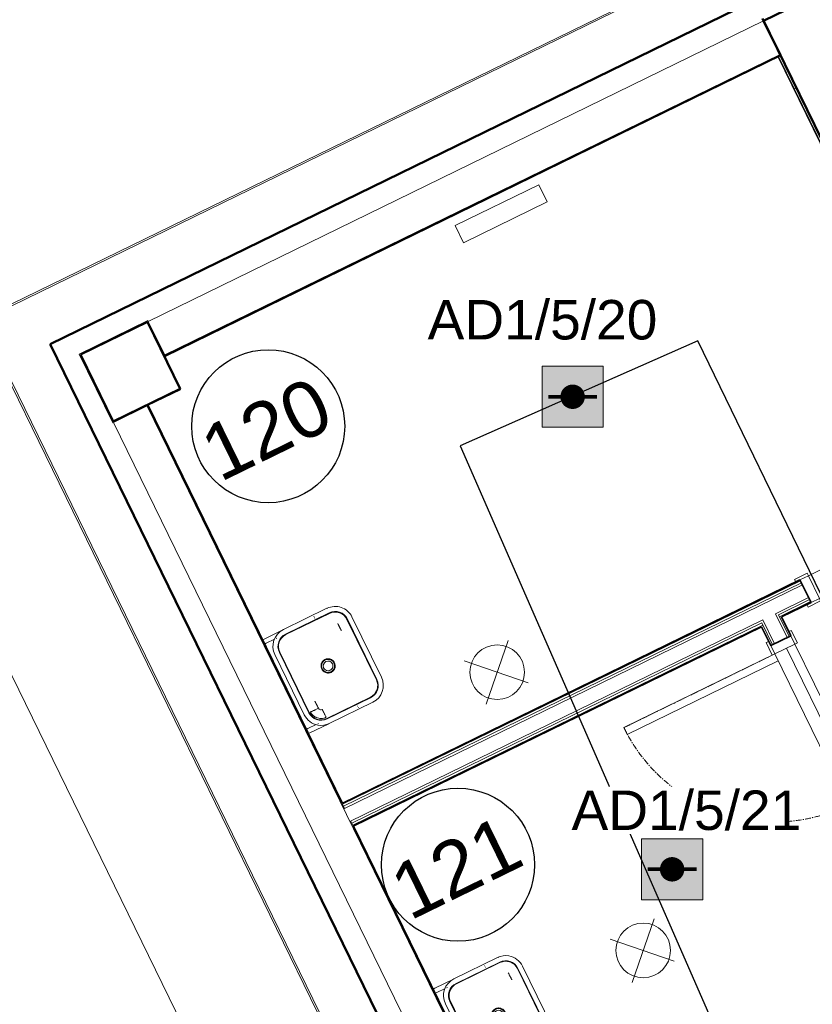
# Model space of a CAD drawing. Header units: millimetres. Extents: x -197461 to 862495, y -970068 to 63888.
# Tile 154 of 205: x -133006 to -128758, y -163881 to -158604. Entities that reach past the tile are written whole.
import ezdxf

# ---------------------------------------------------------------- set-up
doc = ezdxf.new("R2010")
doc.units = ezdxf.units.MM
doc.linetypes.add('CENTER', pattern=[50.8, 31.75, -6.35, 6.35, -6.35])
doc.layers.get('0').update_dxf_attribs({"linetype": 'CONTINUOUS'})
doc.layers.get('Defpoints').update_dxf_attribs({"linetype": 'CONTINUOUS'})
for name, color, linetype, lineweight in [('A-ANNO-DIMS', 211, 'CONTINUOUS', 9), ('A-ANNO-NOTE', 131, 'CONTINUOUS', 5), ('A-ANNO-SYMB', 150, 'CONTINUOUS', 9), ('A-AREA-IDEN', 252, 'CONTINUOUS', 25), ('A-Door', 252, 'CONTINUOUS', 0), ('A-FLOR', 192, 'CONTINUOUS', 5), ('A-MASS', 70, 'CONTINUOUS', 5), ('A-Wall', 252, 'CONTINUOUS', 0), ('G-IMPT', 8, 'CONTINUOUS', 5), ('I-WALL', 2, 'CONTINUOUS', 18), ('M-EQPM', 50, 'CONTINUOUS', 5), ('P-SANR-FIXT', 253, 'CONTINUOUS', 5), ('S-Cols', 52, 'CONTINUOUS', 0)]:
    doc.layers.add(name, color=color, linetype=linetype, lineweight=lineweight)
doc.layers.add('UAS', color=240, linetype='CONTINUOUS')
doc.styles.add('ARIAL', font='arialbd.ttf')
doc.styles.add('Arial_2', font='arial.ttf', dxfattribs={"height": 270})
doc.styles.add('Arial_3', font='arial.ttf', dxfattribs={"height": 300})
doc.dimstyles.new('Arrow_-_2_5mm_Arial', dxfattribs={"dimscale": 304.8, "dimtxt": 275.470038, "dimasz": 0.984252, "dimexe": 1.181102, "dimexo": 0.738189, "dimgap": 0.86122, "dimtad": 1, "dimdec": 0, "dimrnd": 5, "dimzin": 0, "dimdsep": 46, "dimtxsty": 'Arial_2', "dimblk1": 'OBLIQUE', "dimblk2": 'OBLIQUE', "dimsah": 1, "dimcen": 0.09, "dimazin": 0, "dimtfac": 1, "dimtdec": 4, "dimtix": 1, "dimtmove": 0, "dimatfit": 3, "dimfxl": 1, "dimtvp": 1, "dimtfill": 1, "dimtolj": 1, "dimtzin": 0, "dimarcsym": 2})

# ---------------------------------------------------------------- blocks, each defined once
blk = doc.blocks.new('PBL_BIOR_pilndurvis - BIOR 1000 x 2100mm BIOR 1000 x 2100mm palīgtelpa-4012124-Pirmā stāva plāns uz atzīmes 0_000 M1-150')
at = {"layer": 'A-Door'}
for p, q in [((410, 60), (410, 960)), ((450, 960), (410, 960)), ((450, 60), (450, 960)), ((-450, 75), (-525, 75)), ((-525, 75), (-525, 60)), ((-500, 60), (-450, 60)), ((-450, 60), (-500, 60)), ((-450, 60), (-450, 75)), ((-450, -60), (-450, 60)), ((450, 60), (410, 60)), ((525, 75), (450, 75)), ((450, 75), (450, 60)), ((450, 60), (500, 60)), ((500, 60), (450, 60)), ((450, 60), (450, -60)), ((525, 60), (525, 75)), ((-525, -60), (-525, -75)), ((-525, -75), (-450, -75)), ((-450, -60), (-500, -60)), ((-500, -60), (-450, -60)), ((-450, -75), (-450, -60)), ((500, -60), (450, -60)), ((450, -60), (450, -75)), ((450, -60), (500, -60)), ((450, -75), (525, -75)), ((525, -75), (525, -60))]:
    blk.add_line(p, q, dxfattribs=at)
at = {"layer": 'A-Door', "color": 250, "linetype": 'CENTER', "lineweight": 5}
blk.add_line((450, 60), (450, 960), dxfattribs=at)
blk.add_arc((450, 60), 900, 90, 180, dxfattribs=at)
blk = doc.blocks.new('PBL_BIOR_pilndurvis - BIOR 1000 x 2100mm-4004857-Pirmā stāva plāns uz atzīmes 0_000 M1-150')
at = {"layer": 'A-Door'}
for p, q in [((410, 67.5), (410, 967.5)), ((450, 967.5), (410, 967.5)), ((450, 67.5), (450, 967.5)), ((-450, 82.5), (-525, 82.5)), ((-525, 82.5), (-525, 67.5)), ((-500, 67.5), (-450, 67.5)), ((-450, 67.5), (-500, 67.5)), ((-450, 67.5), (-450, 82.5)), ((-450, -67.5), (-450, 67.5)), ((450, 67.5), (410, 67.5)), ((525, 82.5), (450, 82.5)), ((450, 82.5), (450, 67.5)), ((450, 67.5), (500, 67.5)), ((500, 67.5), (450, 67.5)), ((450, 67.5), (450, -67.5)), ((525, 67.5), (525, 82.5)), ((-525, -67.5), (-525, -82.5)), ((-525, -82.5), (-450, -82.5)), ((-450, -67.5), (-500, -67.5)), ((-500, -67.5), (-450, -67.5)), ((-450, -82.5), (-450, -67.5)), ((500, -67.5), (450, -67.5)), ((450, -67.5), (450, -82.5)), ((450, -67.5), (500, -67.5)), ((450, -82.5), (525, -82.5)), ((525, -82.5), (525, -67.5))]:
    blk.add_line(p, q, dxfattribs=at)
at = {"layer": 'A-Door', "color": 250, "linetype": 'CENTER', "lineweight": 5}
blk.add_line((450, 67.5), (450, 967.5), dxfattribs=at)
blk.add_arc((450, 67.5), 900, 90, 180, dxfattribs=at)
blk = doc.blocks.new('intra_sk_bowl_normal_polish_wall_mounted_overflow_plug_waste_1_1_2 - intra_sk_bowl_normal_polish_wall_mounted_overflow_plug_waste_1_1_2-1861467-Pirmā stāva plāns uz atzīmes 0_000 M1-150')
at = {"layer": 'G-IMPT'}
for p, q in [((-16855.6, 11279.3), (-16855.6, 11254.3)), ((-16551.6, 11270), (-16553.7, 11270)), ((-16553.7, 11262), (-16551.6, 11262)), ((-16855.9, 10745.2), (-16855.9, 10720.2)), ((-16554.5, 10727.9), (-16551.9, 10727.9)), ((-16551.9, 10735.9), (-16554.1, 10735.9))]:
    blk.add_line(p, q, dxfattribs=at)
at = {"layer": 'P-SANR-FIXT'}
for p, q in [((-16855.6, 11279.3), (-16845.6, 11279.3)), ((-16845.6, 11254.3), (-16855.6, 11254.3)), ((-16845.6, 11279.3), (-16733.4, 11279.2)), ((-16795.4, 11254.3), (-16845.6, 11254.3)), ((-16782.2, 11254.2), (-16787, 11254.2)), ((-16730.6, 11279.7), (-16470.6, 11279.5)), ((-16470.6, 11252.5), (-16730.6, 11252.7)), ((-16730.6, 11249.7), (-16470.6, 11249.5)), ((-16467.7, 11279), (-16465.6, 11279)), ((-16830.9, 10819.7), (-16830.6, 11179.7)), ((-16803.6, 11179.7), (-16803.9, 10819.7)), ((-16800.9, 10819.7), (-16800.6, 11179.7)), ((-16400.6, 11179.4), (-16400.9, 10819.4)), ((-16397.9, 10819.4), (-16397.6, 11179.4)), ((-16370.6, 11179.4), (-16370.9, 10819.4)), ((-16636.5, 10999.6), (-16636.4, 10996.7)), ((-16565.2, 10995.9), (-16565, 10999.5)), ((-16782.6, 10818.9), (-16776.7, 10818.7)), ((-16772.9, 10818.6), (-16770, 10818.6)), ((-16766, 10818.5), (-16762.6, 10818.4)), ((-16855.9, 10745.2), (-16845.9, 10745.2)), ((-16845.9, 10720.2), (-16855.9, 10720.2)), ((-16845.9, 10745.2), (-16796.1, 10745.2)), ((-16733.8, 10720.1), (-16845.9, 10720.2)), ((-16787.3, 10745.2), (-16782.6, 10745.2)), ((-16470.9, 10749.5), (-16730.9, 10749.7)), ((-16730.9, 10746.7), (-16470.9, 10746.5)), ((-16470.9, 10719.5), (-16730.9, 10719.7)), ((-16465.9, 10719.9), (-16468.1, 10719.9))]:
    blk.add_line(p, q, dxfattribs=at)
at = {"layer": 'P-SANR-FIXT', "flags": 128}
for points in [[(-16565.6, 10999.5), (-16567.7, 10987.5), (-16573.8, 10977), (-16583.2, 10969.1), (-16594.7, 10965), (-16606.9, 10965), (-16618.3, 10969.1), (-16627.7, 10977), (-16633.8, 10987.6), (-16635.9, 10999.6)], [(-16793.8, 10819.5), (-16791.2, 10819.3), (-16787.5, 10819.1), (-16784.4, 10818.9)], [(-16731.7, 10780.4), (-16731.6, 10773.7), (-16731.5, 10771.4)], [(-16731.5, 10767.9), (-16731.3, 10763), (-16731.2, 10759.3), (-16731.1, 10756.8)]]:
    blk.add_lwpolyline(points, dxfattribs=at)
at = {"layer": 'P-SANR-FIXT'}
for centre, radius, start, end in [((-16730.6, 11179.7), 100, 89.9604, 179.9604), ((-16730.6, 11179.7), 73, 89.9604, 179.9604), ((-16730.6, 11179.7), 70, 89.9604, 179.9604), ((-16730.6, 11179.7), 71, 110.5923, 114.2414), ((-16730.6, 11179.7), 71, 110.725, 114.2414), ((-16470.6, 11179.5), 100, 359.9604, 89.9604), ((-16470.6, 11179.5), 73, 359.9604, 89.9604), ((-16470.6, 11179.5), 70, 359.9604, 89.9604), ((-16470.6, 11179.5), 71, 65.6794, 69.3286), ((-16470.6, 11179.5), 71, 67.4604, 69.3286), ((-16730.6, 11179.7), 71, 155.3042, 159.3286), ((-16730.6, 11179.7), 71, 157.4604, 159.3286), ((-16730.6, 11179.7), 71, 132.6843, 134.9604), ((-16470.6, 11179.5), 71, 44.9604, 47.1722), ((-16470.6, 11179.5), 71, 20.5923, 24.6166), ((-16470.6, 11179.5), 71, 20.725, 24.6166), ((-16730.6, 11179.7), 71, 176.6133, 179.9604), ((-16470.6, 11179.5), 71, 359.9604, 3.3075), ((-16600.8, 10999.6), 26.2, 170.4487, 179.9604), ((-16600.8, 10999.6), 26.2, 179.9604, 189.4722), ((-16600.8, 10999.6), 26, 359.9604, 179.9604), ((-16600.8, 10999.6), 26, 179.9604, 359.9604), ((-16600.8, 10999.6), 26.2, 359.9604, 9.4722), ((-16600.8, 10999.6), 26.2, 350.4487, 359.9604), ((-16730.9, 10819.7), 100, 179.9604, 233.9604), ((-16730.9, 10819.7), 73, 179.9604, 269.9604), ((-16730.9, 10819.7), 71, 179.9604, 183.3075), ((-16730.9, 10819.7), 70, 179.9604, 269.9604), ((-16470.9, 10819.5), 100, 269.9604, 359.9604), ((-16470.9, 10819.5), 73, 269.9604, 359.9604), ((-16470.9, 10819.5), 70, 269.9604, 359.9604), ((-16730.9, 10819.7), 71, 200.5923, 204.6166), ((-16730.9, 10819.7), 71, 200.725, 204.6166), ((-16730.9, 10819.7), 71, 224.9604, 227.1722), ((-16470.9, 10819.5), 71, 312.6843, 317.0219), ((-16470.9, 10819.5), 71, 334.517, 337.1014), ((-16470.9, 10819.5), 71, 337.6379, 339.3286), ((-16470.9, 10819.5), 71, 337.6379, 339.3286), ((-16730.9, 10819.7), 100, 234.8019, 269.9604), ((-16730.9, 10819.7), 71, 245.6794, 249.3286), ((-16730.9, 10819.7), 71, 247.4604, 249.3286)]:
    blk.add_arc(centre, radius, start, end, dxfattribs=at)
for points, knots in [([(-16453.6, 11138.1), (-16453.6, 11138.9), (-16453.8, 11140.5), (-16453.9, 11142.9), (-16453.9, 11144.8), (-16453.9, 11146.4), (-16454, 11147.6), (-16454, 11148.8), (-16454, 11150.4), (-16454.1, 11152.3), (-16454.2, 11154.7), (-16454.3, 11157.1), (-16454.3, 11159.5), (-16454.3, 11161.8), (-16454.4, 11164.2), (-16454.4, 11167.4), (-16454.5, 11171.3), (-16454.6, 11176.1), (-16454.8, 11179.2), (-16454.8, 11180.8)], [0, 0, 0, 0, 0.055556, 0.111111, 0.166667, 0.194444, 0.222222, 0.25, 0.277778, 0.333333, 0.388889, 0.444444, 0.5, 0.555556, 0.611111, 0.666667, 0.777778, 0.888889, 1, 1, 1, 1]), ([(-16638.9, 10999.6), (-16638.9, 11002.9), (-16638, 11009.7), (-16634.8, 11017.6), (-16630.9, 11023.2), (-16627.5, 11027.1), (-16623.7, 11030.3), (-16620.1, 11032.7), (-16616.6, 11034.4), (-16612.7, 11036), (-16607.6, 11037.4), (-16601.2, 11038), (-16594.9, 11037.5), (-16589.7, 11036.3), (-16585.8, 11034.8), (-16582.9, 11033.4), (-16580.2, 11031.9), (-16577.7, 11030.1), (-16575.3, 11028.2), (-16573.7, 11026.6), (-16572.9, 11025.8)], [0, 0, 0, 0, 0.111111, 0.222222, 0.277778, 0.333333, 0.388889, 0.444444, 0.479167, 0.513889, 0.583333, 0.652778, 0.722222, 0.791667, 0.826389, 0.861111, 0.895833, 0.930556, 0.965278, 1, 1, 1, 1]), ([(-16565.6, 10999.5), (-16565.6, 11003.6), (-16567, 11011.8), (-16573.3, 11022.6), (-16582.8, 11030.6), (-16595.5, 11035.3), (-16610.1, 11034.6), (-16624.1, 11027.4), (-16633.6, 11014.9), (-16635.9, 11004.7), (-16635.9, 10999.6)], [0, 0, 0, 0, 0.111111, 0.222222, 0.333333, 0.444444, 0.583333, 0.722222, 0.861111, 1, 1, 1, 1]), ([(-16628.6, 10973.4), (-16624, 10968.4), (-16615, 10963), (-16601.5, 10960.9), (-16592.7, 10961.9), (-16585.4, 10964.4), (-16579.8, 10967.4), (-16574.9, 10971.1), (-16570.5, 10975.9), (-16567, 10981.3), (-16563.6, 10989), (-16562.6, 10995.3), (-16562.6, 10999.6)], [0, 0, 0, 0, 0.222222, 0.333333, 0.444444, 0.513889, 0.583333, 0.652778, 0.722222, 0.791667, 0.861111, 1, 1, 1, 1]), ([(-16746.7, 10818.3), (-16749.3, 10818.4), (-16754.6, 10818.4), (-16762.4, 10818.5), (-16769.6, 10818.6), (-16778.4, 10818.8), (-16786.5, 10819), (-16792.2, 10819.4), (-16793.7, 10819.6), (-16794, 10819.7)], [0, 0, 0, 0, 0.111111, 0.222222, 0.333333, 0.444444, 0.666667, 0.833333, 1, 1, 1, 1]), ([(-16794, 10819.7), (-16794, 10816), (-16793.4, 10808.7), (-16791, 10799.8), (-16788.2, 10792.9), (-16785.6, 10788.1), (-16782.7, 10783.5), (-16777.6, 10776.9), (-16769.7, 10769.2), (-16757.8, 10762), (-16746.9, 10758.3), (-16737.8, 10756.8), (-16733.3, 10756.5), (-16730.9, 10756.5)], [0, 0, 0, 0, 0.111111, 0.222222, 0.277778, 0.333333, 0.388889, 0.444444, 0.583333, 0.722222, 0.861111, 0.930556, 1, 1, 1, 1]), ([(-16747.9, 10861), (-16747.9, 10860.2), (-16747.8, 10858.7), (-16747.6, 10856.3), (-16747.6, 10854.3), (-16747.6, 10852.7), (-16747.5, 10851.5), (-16747.5, 10850.4), (-16747.5, 10848.8), (-16747.4, 10846.8), (-16747.3, 10844.4), (-16747.2, 10842.1), (-16747.2, 10839.7), (-16747.2, 10837.3), (-16747.2, 10834.9), (-16747.1, 10831.8), (-16747, 10827.8), (-16746.9, 10823.1), (-16746.7, 10819.9), (-16746.7, 10818.3)], [0, 0, 0, 0, 0.055556, 0.111111, 0.166667, 0.194444, 0.222222, 0.25, 0.277778, 0.333333, 0.388889, 0.444444, 0.5, 0.555556, 0.611111, 0.666667, 0.777778, 0.888889, 1, 1, 1, 1]), ([(-16731.8, 10803.6), (-16735.2, 10803.7), (-16740.7, 10805.8), (-16745.6, 10812), (-16746.6, 10816.2), (-16746.7, 10818.3)], [0, 0, 0, 0, 0.444444, 0.722222, 1, 1, 1, 1]), ([(-16730.9, 10756.5), (-16731, 10756.7), (-16731.1, 10757.5), (-16731.3, 10760.8), (-16731.5, 10767.9), (-16731.6, 10779.4), (-16731.7, 10791.7), (-16731.8, 10799.7), (-16731.8, 10803.6)], [0, 0, 0, 0, 0.111111, 0.222222, 0.444444, 0.666667, 0.833333, 1, 1, 1, 1])]:
    blk.add_open_spline(points, degree=3, knots=knots, dxfattribs=at)
for points in [[(-16638.9, 10999.6), (-16638.9, 10996.4), (-16638.1, 10990), (-16634.6, 10980.9), (-16630.8, 10975.7), (-16628.6, 10973.4)], [(-16636.5, 10999.6), (-16636.5, 11000.6), (-16636.4, 11001.5), (-16636.4, 11002.5)], [(-16572.9, 11025.8), (-16570.7, 11023.4), (-16566.9, 11018.2), (-16563.4, 11009.2), (-16562.6, 11002.7), (-16562.6, 10999.6)], [(-16565.2, 11003.2), (-16565.1, 11002), (-16565, 11000.8), (-16565, 10999.5)]]:
    blk.add_open_spline(points, degree=3, dxfattribs=at)
blk = doc.blocks.new('intra_sk_bowl_normal_polish_wall_mounted_overflow_plug_waste_1_1_2 - intra_sk_bowl_normal_polish_wall_mounted_overflow_plug_waste_1_1_2-V1-Pirmā stāva plāns uz atzīmes 0_000 M1-150')
at = {"layer": 'G-IMPT'}
for p, q in [((-16857, 9196.5), (-16857, 9171.5)), ((-16553, 9187.2), (-16555.1, 9187.2)), ((-16555.1, 9179.2), (-16553, 9179.2)), ((-16857.4, 8662.4), (-16857.4, 8637.4)), ((-16555.9, 8645.1), (-16553.4, 8645.1)), ((-16553.4, 8653.1), (-16555.5, 8653.1))]:
    blk.add_line(p, q, dxfattribs=at)
at = {"layer": 'P-SANR-FIXT'}
for p, q in [((-16857, 9196.5), (-16847, 9196.5)), ((-16847, 9196.5), (-16734.9, 9196.4)), ((-16732, 9196.8), (-16472, 9196.7)), ((-16469.1, 9196.2), (-16467, 9196.2)), ((-16847, 9171.5), (-16857, 9171.5)), ((-16796.8, 9171.4), (-16847, 9171.5)), ((-16783.7, 9171.4), (-16788.4, 9171.4)), ((-16472, 9169.7), (-16732, 9169.8)), ((-16732, 9166.8), (-16472, 9166.7)), ((-16832.3, 8736.9), (-16832.1, 9096.9)), ((-16805.1, 9096.9), (-16805.3, 8736.9)), ((-16802.3, 8736.9), (-16802.1, 9096.9)), ((-16402.1, 9096.6), (-16402.3, 8736.6)), ((-16399.3, 8736.6), (-16399.1, 9096.6)), ((-16372.1, 9096.6), (-16372.3, 8736.6)), ((-16637.9, 8916.8), (-16637.7, 8913.1)), ((-16566.7, 8913.1), (-16566.5, 8916.7)), ((-16784, 8736.1), (-16778.2, 8735.9)), ((-16774.3, 8735.8), (-16771.4, 8735.7)), ((-16767.4, 8735.7), (-16764.1, 8735.6)), ((-16857.4, 8662.4), (-16847.4, 8662.4)), ((-16847.4, 8662.4), (-16797.5, 8662.3)), ((-16788.4, 8662.3), (-16784, 8662.3)), ((-16472.4, 8666.7), (-16732.4, 8666.8)), ((-16732.4, 8663.8), (-16472.4, 8663.7)), ((-16847.4, 8637.4), (-16857.4, 8637.4)), ((-16735.2, 8637.3), (-16847.4, 8637.4)), ((-16472.4, 8636.7), (-16732.4, 8636.8)), ((-16467.4, 8637.1), (-16469.5, 8637.1))]:
    blk.add_line(p, q, dxfattribs=at)
at = {"layer": 'P-SANR-FIXT', "flags": 128}
for points in [[(-16567, 8916.7), (-16569.2, 8904.7), (-16575.3, 8894.1), (-16584.6, 8886.3), (-16596.1, 8882.1), (-16608.3, 8882.1), (-16619.8, 8886.3), (-16629.1, 8894.2), (-16635.2, 8904.8), (-16637.3, 8916.8)], [(-16795.2, 8736.7), (-16792.7, 8736.5), (-16788.9, 8736.2), (-16785.8, 8736.1)], [(-16733.1, 8697.6), (-16733, 8690.9), (-16733, 8688.5)], [(-16732.9, 8685), (-16732.8, 8680.2), (-16732.7, 8676.5), (-16732.5, 8674)]]:
    blk.add_lwpolyline(points, dxfattribs=at)
at = {"layer": 'P-SANR-FIXT'}
for centre, radius, start, end in [((-16732.1, 9096.8), 100, 89.9604, 179.9604), ((-16472.1, 9096.7), 100, 54.5759, 89.9604), ((-16732.1, 9096.8), 73, 89.9604, 179.9604), ((-16732.1, 9096.8), 70, 89.9604, 179.9604), ((-16732.1, 9096.8), 71, 132.6843, 134.9604), ((-16732.1, 9096.8), 71, 110.5923, 114.2414), ((-16732.1, 9096.8), 71, 110.725, 114.2414), ((-16472.1, 9096.7), 73, 359.9604, 89.9604), ((-16472.1, 9096.7), 70, 359.9604, 89.9604), ((-16472.1, 9096.7), 71, 65.6794, 67.9356), ((-16472.1, 9096.7), 71, 67.4604, 67.9356), ((-16472.1, 9096.7), 71, 44.9604, 47.1722), ((-16472.1, 9096.7), 100, 359.9604, 53.9604), ((-16732.1, 9096.8), 71, 176.6133, 179.9604), ((-16732.1, 9096.8), 71, 155.3042, 159.3286), ((-16732.1, 9096.8), 71, 157.4604, 159.3286), ((-16472.1, 9096.7), 71, 20.5923, 23.7231), ((-16472.1, 9096.7), 71, 20.725, 23.7231), ((-16472.1, 9096.7), 71, 359.9604, 3.3075), ((-16602.2, 8916.8), 26.2, 170.4487, 179.9604), ((-16602.2, 8916.8), 26, 359.9604, 179.9604), ((-16602.2, 8916.8), 26.2, 359.9604, 9.4722), ((-16602.2, 8916.8), 26.2, 179.9604, 189.4722), ((-16602.2, 8916.8), 26, 179.9604, 359.9604), ((-16602.2, 8916.8), 26.2, 350.4487, 359.9604), ((-16732.3, 8736.8), 100, 179.9604, 269.9604), ((-16732.3, 8736.8), 73, 179.9604, 269.9604), ((-16732.3, 8736.8), 71, 179.9604, 183.3075), ((-16732.3, 8736.8), 70, 179.9604, 269.9604), ((-16732.3, 8736.8), 71, 200.5923, 204.6166), ((-16732.3, 8736.8), 71, 200.725, 204.6166), ((-16472.3, 8736.7), 100, 269.9604, 359.9604), ((-16472.3, 8736.7), 73, 269.9604, 359.9604), ((-16472.3, 8736.7), 70, 269.9604, 359.9604), ((-16472.3, 8736.7), 71, 334.3642, 336.6183), ((-16472.3, 8736.7), 71, 337.6379, 339.3286), ((-16472.3, 8736.7), 71, 337.6379, 339.3286), ((-16732.3, 8736.8), 71, 224.9604, 227.1722), ((-16732.3, 8736.8), 71, 245.6794, 249.3286), ((-16732.3, 8736.8), 71, 247.4604, 249.3286), ((-16472.3, 8736.7), 71, 312.6843, 317.0219)]:
    blk.add_arc(centre, radius, start, end, dxfattribs=at)
for points, knots in [([(-16455, 9055.3), (-16455.1, 9056.1), (-16455.2, 9057.7), (-16455.3, 9060), (-16455.4, 9062), (-16455.4, 9063.6), (-16455.4, 9064.8), (-16455.4, 9066), (-16455.5, 9067.6), (-16455.5, 9069.5), (-16455.6, 9071.9), (-16455.7, 9074.3), (-16455.8, 9076.6), (-16455.8, 9079), (-16455.8, 9081.4), (-16455.8, 9084.6), (-16455.9, 9088.5), (-16456.1, 9093.2), (-16456.2, 9096.4), (-16456.3, 9098)], [0, 0, 0, 0, 0.055556, 0.111111, 0.166667, 0.194444, 0.222222, 0.25, 0.277778, 0.333333, 0.388889, 0.444444, 0.5, 0.555556, 0.611111, 0.666667, 0.777778, 0.888889, 1, 1, 1, 1]), ([(-16640.4, 8916.8), (-16640.4, 8920.1), (-16639.5, 8926.9), (-16636.2, 8934.8), (-16632.4, 8940.4), (-16628.9, 8944.3), (-16625.2, 8947.5), (-16621.5, 8949.8), (-16618.1, 8951.6), (-16614.1, 8953.2), (-16609, 8954.5), (-16602.7, 8955.1), (-16596.3, 8954.7), (-16591.2, 8953.5), (-16587.2, 8952), (-16584.3, 8950.6), (-16581.6, 8949), (-16579.1, 8947.3), (-16576.7, 8945.4), (-16575.2, 8943.8), (-16574.4, 8943)], [0, 0, 0, 0, 0.111111, 0.222222, 0.277778, 0.333333, 0.388889, 0.444444, 0.479167, 0.513889, 0.583333, 0.652778, 0.722222, 0.791667, 0.826389, 0.861111, 0.895833, 0.930556, 0.965278, 1, 1, 1, 1]), ([(-16567, 8916.7), (-16567, 8920.8), (-16568.5, 8929), (-16574.7, 8939.8), (-16584.2, 8947.8), (-16596.9, 8952.4), (-16611.6, 8951.8), (-16625.5, 8944.6), (-16635.1, 8932.1), (-16637.3, 8921.9), (-16637.3, 8916.8)], [0, 0, 0, 0, 0.111111, 0.222222, 0.333333, 0.444444, 0.583333, 0.722222, 0.861111, 1, 1, 1, 1]), ([(-16630, 8890.6), (-16625.4, 8885.6), (-16616.5, 8880.2), (-16603, 8878.1), (-16594.1, 8879.1), (-16586.8, 8881.6), (-16581.2, 8884.6), (-16576.4, 8888.3), (-16572, 8893), (-16568.5, 8898.4), (-16565.1, 8906.2), (-16564, 8912.5), (-16564, 8916.7)], [0, 0, 0, 0, 0.222222, 0.333333, 0.444444, 0.513889, 0.583333, 0.652778, 0.722222, 0.791667, 0.861111, 1, 1, 1, 1]), ([(-16749.4, 8778.2), (-16749.3, 8777.4), (-16749.2, 8775.8), (-16749.1, 8773.5), (-16749, 8771.5), (-16749, 8769.9), (-16749, 8768.7), (-16749, 8767.5), (-16748.9, 8766), (-16748.9, 8764), (-16748.8, 8761.6), (-16748.6, 8759.2), (-16748.6, 8756.9), (-16748.6, 8754.5), (-16748.6, 8752.1), (-16748.6, 8749), (-16748.5, 8745), (-16748.3, 8740.3), (-16748.2, 8737.1), (-16748.1, 8735.5)], [0, 0, 0, 0, 0.055556, 0.111111, 0.166667, 0.194444, 0.222222, 0.25, 0.277778, 0.333333, 0.388889, 0.444444, 0.5, 0.555556, 0.611111, 0.666667, 0.777778, 0.888889, 1, 1, 1, 1]), ([(-16748.1, 8735.5), (-16750.7, 8735.5), (-16756.1, 8735.6), (-16763.8, 8735.6), (-16771.1, 8735.8), (-16779.9, 8735.9), (-16787.9, 8736.2), (-16793.6, 8736.6), (-16795.2, 8736.8), (-16795.4, 8736.9)], [0, 0, 0, 0, 0.111111, 0.222222, 0.333333, 0.444444, 0.666667, 0.833333, 1, 1, 1, 1]), ([(-16795.4, 8736.9), (-16795.4, 8733.2), (-16794.8, 8725.9), (-16792.4, 8717), (-16789.6, 8710.1), (-16787.1, 8705.3), (-16784.1, 8700.6), (-16779.1, 8694.1), (-16771.1, 8686.4), (-16759.2, 8679.2), (-16748.3, 8675.5), (-16739.3, 8674), (-16734.7, 8673.7), (-16732.4, 8673.7)], [0, 0, 0, 0, 0.111111, 0.222222, 0.277778, 0.333333, 0.388889, 0.444444, 0.583333, 0.722222, 0.861111, 0.930556, 1, 1, 1, 1]), ([(-16733.2, 8720.8), (-16736.7, 8720.9), (-16742.1, 8722.9), (-16747, 8729.1), (-16748.1, 8733.4), (-16748.1, 8735.5)], [0, 0, 0, 0, 0.444444, 0.722222, 1, 1, 1, 1]), ([(-16732.4, 8673.7), (-16732.4, 8673.9), (-16732.5, 8674.7), (-16732.7, 8678), (-16732.9, 8685.1), (-16733.1, 8696.6), (-16733.2, 8708.9), (-16733.2, 8716.8), (-16733.2, 8720.8)], [0, 0, 0, 0, 0.111111, 0.222222, 0.444444, 0.666667, 0.833333, 1, 1, 1, 1])]:
    blk.add_open_spline(points, degree=3, knots=knots, dxfattribs=at)
for points in [[(-16637.9, 8916.8), (-16637.9, 8918), (-16637.9, 8919.2), (-16637.7, 8920.4)], [(-16574.4, 8943), (-16572.2, 8940.6), (-16568.4, 8935.4), (-16564.8, 8926.4), (-16564, 8919.9), (-16564, 8916.7)], [(-16566.7, 8920.4), (-16566.5, 8919.2), (-16566.5, 8918), (-16566.5, 8916.7)], [(-16640.4, 8916.8), (-16640.4, 8913.6), (-16639.6, 8907.1), (-16636, 8898.1), (-16632.2, 8892.9), (-16630, 8890.6)]]:
    blk.add_open_spline(points, degree=3, dxfattribs=at)
blk = doc.blocks.new('788507_788512_ventil compact cv22 h_ 500mm - wysokość 500mm-2149061-Pirmā stāva plāns uz atzīmes 0_000 M1-150')
at = {"layer": 'M-EQPM', "color": 252}
for p, q in [((0, 0), (500, 0)), ((0, 0), (0, -102)), ((500, 0), (500, -102)), ((500, -102), (0, -102))]:
    blk.add_line(p, q, dxfattribs=at)
blk = doc.blocks.new('PBL_telpnu_numeracija_0001 - PBL telpas NUMERĀCIJA-1342367-Pirmā stāva plāns uz atzīmes 0_000 M1-150')
at = {"layer": 'A-AREA-IDEN'}
blk.add_circle((0.034, 0.024), 2.733, dxfattribs=at)
blk = doc.blocks.new('_OBLIQUE')
at = {"color": 0, "linetype": 'ByBlock'}
blk.add_line((-0.5, -0.5), (0.5, 0.5), dxfattribs=at)
blk = doc.blocks.new('*D1081')
at = {"layer": 'A-ANNO-DIMS', "color": 0, "lineweight": -2, "transparency": 16777216}
for p, q in [((-139066, -163683.5), (-139377.9, -163835.8)), ((-139054.4, -163677.8), (-132472.8, -177156.8)), ((-132484.4, -177162.5), (-132796.3, -177314.8))]:
    blk.add_line(p, q, dxfattribs=at)
at = {"layer": 'Defpoints', "color": 0, "transparency": 16777216}
for p in [(-138863.8, -163584.7), (-132282.2, -177063.7), (-132472.8, -177156.8)]:
    blk.add_point(p, dxfattribs=at)
at = {"layer": 'A-ANNO-DIMS', "color": 0, "lineweight": -2, "transparency": 16777216, "xscale": 299.9999999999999, "yscale": 299.9999999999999, "zscale": 299.9999999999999}
for p, rotation in [((-139054.4, -163677.8), 116.0254347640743), ((-132472.8, -177156.8), 296.0254347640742)]:
    blk.add_blockref('_OBLIQUE', p, dxfattribs=dict(at, rotation=rotation))
at = {"layer": 'A-ANNO-DIMS', "color": 0, "transparency": 16777216, "insert": (-135403.9, -170241.7), "char_height": 270, "attachment_point": 5, "rotation": 296.0254, "style": 'Arial_2', "bg_fill": 3, "box_fill_scale": 1.1, "bg_fill_color": 256, "bg_fill_true_color": 13158600, "bg_fill_transparency": 0}
blk.add_mtext('\\A1;15000', dxfattribs=at)
blk = doc.blocks.new('AD-proj')
at = {"lineweight": 5}
blk.add_lwpolyline([(-250, -250), (250, -250), (250, 250), (-250, 250)], close=True, dxfattribs=at)
at = {"const_width": 100}
blk.add_lwpolyline([(-50, 0, 1), (50, 0, 1)], format="xyb", close=True, dxfattribs=at)
at = {"const_width": 30}
blk.add_lwpolyline([(-200, 0), (200, 0)], dxfattribs=at)

msp = doc.modelspace()

# ---------------------------------------------------------------- hatches: boundary and pattern name
at = {"layer": 'A-Wall', "true_color": 0x636466}
msp.add_hatch(color=251, dxfattribs=at).paths.add_polyline_path([(-128928.92984, -158794.94179), (-128931.12369, -158790.44879), (-132228.79472, -160400.64295), (-132226.60087, -160405.13595), (-129606.69059, -159125.88032)], flags=0)
h = msp.add_hatch(color=251, dxfattribs=at)
h.paths.add_polyline_path([(-129732.017, -165969.85304), (-130323.25971, -164758.99041), (-130327.75271, -164761.18426), (-129736.51, -165972.04689)], flags=0)
h.paths.add_polyline_path([(-130356.16747, -164691.59546), (-131231.65297, -162898.60474), (-131236.14597, -162900.79859), (-130360.66046, -164693.78931)], flags=0)
h.paths.add_polyline_path([(-131264.56073, -162831.20979), (-132318.56672, -160672.60984), (-132323.05972, -160674.80369), (-131269.05372, -162833.40364)], flags=0)
at = {"layer": 'UAS', "lineweight": 50, "true_color": 0xffffff}
h = msp.add_hatch(color=7, dxfattribs=at)
h.dxf.hatch_style = 1
h.paths.add_polyline_path([(-130075.26026, -160624.82302), (-130009.78932, -160624.82302, 1)], flags=16)
h.paths.add_polyline_path([(-129878.84744, -160788.50037), (-129878.84744, -160461.14567), (-130206.20214, -160461.14567), (-130206.20214, -160788.50037)])
h = msp.add_hatch(color=7, dxfattribs=at)
h.dxf.hatch_style = 1
h.paths.add_polyline_path([(-129542.06689, -163157.58973), (-129476.59595, -163157.58973, 1)], flags=16)
h.paths.add_polyline_path([(-129345.65407, -163321.26708), (-129345.65407, -162993.91238), (-129673.00877, -162993.91238), (-129673.00877, -163321.26708)])

# ---------------------------------------------------------------- linework, layer by layer
at = {"layer": 'A-ANNO-NOTE', "color": 251, "lineweight": 9, "true_color": 0x636466}
for p, q in [((-130388.72158, -161931.95567), (-130505.98284, -162272.99882)), ((-130280.92867, -162158.33661), (-130623.515, -162040.54477)), ((-129606.19506, -163422.72674), (-129723.45632, -163763.76989)), ((-129498.40215, -163649.10768), (-129840.98848, -163531.31583))]:
    msp.add_line(p, q, dxfattribs=at)
for centre in [(-130446.93335, -162101.25903), (-129664.40683, -163592.0301)]:
    msp.add_circle(centre, 146.38569, dxfattribs=at)
at = {"layer": 'A-ANNO-SYMB', "color": 251, "true_color": 0x636466}
msp.add_line((-135313.44042, -157481.19846), (-130261.95761, -167826.61452), dxfattribs=at)
at = {"layer": 'A-FLOR', "color": 251, "true_color": 0x636466}
for p, q in [((-128369.78554, -159978.14053), (-128943.23384, -158801.92618)), ((-128365.96799, -159976.20469), (-128940.10864, -158800.4002)), ((-128843.3545, -158970.16125), (-128854.54652, -158975.62612)), ((-132228.78689, -160400.65899), (-132233.27987, -160402.85289)), ((-132226.60087, -160405.13595), (-132231.09387, -160407.3298)), ((-132143.33985, -160587.04967), (-132318.56672, -160672.60984)), ((-132145.5337, -160582.55668), (-132143.33985, -160587.04967)), ((-132325.28258, -160670.32609), (-132323.08916, -160674.81807)), ((-128896.05918, -161972.75103), (-128501.16609, -162781.49045))]:
    msp.add_line(p, q, dxfattribs=at)
at = {"layer": 'A-MASS', "color": 251, "lineweight": 18, "true_color": 0x636466}
for p, q in [((-116137.47605, -151869.1785), (-133202.769, -160201.85778)), ((-116133.08835, -151878.16449), (-133198.38129, -160210.84377)), ((-130027.42365, -166755.09279), (-133212.88524, -160231.27991)), ((-130018.43765, -166750.70509), (-133203.89925, -160226.89221))]:
    msp.add_line(p, q, dxfattribs=at)
at = {"layer": 'A-Wall', "color": 251, "lineweight": 50, "true_color": 0x636466}
for p, q in [((-132842.30318, -160342.98563), (-116019.62464, -152128.77065)), ((-129018.87771, -158610.72892), (-128839.15445, -158522.97325)), ((-129025.45559, -158597.24997), (-128051.36206, -160592.0236)), ((-128928.92984, -158794.94179), (-129018.87771, -158610.72892)), ((-132226.60087, -160405.13595), (-128928.92984, -158794.94179)), ((-132842.30318, -160342.98563), (-129761.69834, -166652.05171)), ((-131277.72383, -162804.25181), (-132318.56672, -160672.60984)), ((-130366.03979, -164671.37697), (-131218.48987, -162925.56273))]:
    msp.add_line(p, q, dxfattribs=at)
at = {"layer": 'A-Wall', "color": 251, "lineweight": 5, "true_color": 0x636466}
for p, q in [((-116019.18587, -152129.66925), (-132841.86441, -160343.88423)), ((-129018.87771, -158610.72892), (-132316.54874, -160220.92308)), ((-128931.12369, -158790.44879), (-132228.79472, -160400.64295)), ((-132316.54874, -160220.92308), (-132226.60087, -160405.13595)), ((-132841.40458, -160342.54686), (-129760.79974, -166651.61294)), ((-132318.56672, -160672.60984), (-132502.77959, -160762.55771)), ((-132323.05972, -160674.80369), (-129736.51, -165972.04689)), ((-132502.77959, -160762.55771), (-129916.22987, -166059.80091)), ((-129916.22987, -166059.80091), (-132502.77959, -160762.55771)), ((-128821.89043, -161610.67622), (-131275.52998, -162808.74481)), ((-128816.4058, -161621.90871), (-131270.04535, -162819.9773)), ((-128810.92117, -161633.1412), (-131269.05372, -162833.40364)), ((-128778.01342, -161700.53615), (-128955.9501, -161787.41947)), ((-128772.52879, -161711.76865), (-128939.23298, -161793.16734)), ((-128767.04416, -161723.00114), (-128933.74836, -161804.39983)), ((-128955.9501, -161787.41947), (-128893.2862, -161915.75488)), ((-128939.23298, -161793.16734), (-128882.05371, -161910.27026)), ((-129023.34505, -161820.32723), (-131236.14597, -162900.79859)), ((-129029.09292, -161837.04435), (-131226.16834, -162909.83724)), ((-129029.09292, -161837.04435), (-128971.91365, -161954.14727)), ((-129023.34505, -161820.32723), (-128960.68115, -161948.66264)), ((-129023.60829, -161848.27684), (-131220.68372, -162921.06973)), ((-131275.52998, -162808.74481), (-131264.56073, -162831.20979)), ((-131231.65297, -162898.60474), (-131220.68372, -162921.06973))]:
    msp.add_line(p, q, dxfattribs=at)
at = {"layer": 'A-Wall', "color": 251, "true_color": 0x636466}
for p, q in [((-132687.16833, -160396.32583), (-132318.74259, -160216.43009)), ((-132318.74259, -160216.43009), (-132316.54874, -160220.92308)), ((-132507.27259, -160764.75156), (-132687.16833, -160396.32583)), ((-132502.77959, -160762.55771), (-132507.27259, -160764.75156))]:
    msp.add_line(p, q, dxfattribs=at)
at = {"layer": 'I-WALL', "color": 251, "lineweight": 5, "true_color": 0x636466}
for p, q in [((-128779.15431, -161584.24472), (-127970.41489, -161189.35163)), ((-128851.12921, -161950.81252), (-128456.23612, -162759.55195)), ((-128564.06805, -162812.20436), (-128958.96113, -162003.46494))]:
    msp.add_line(p, q, dxfattribs=at)
at = {"layer": 'I-WALL', "color": 251, "lineweight": 35, "true_color": 0x636466}
for p, q in [((-128824.08428, -161606.18322), (-131277.72383, -162804.25181)), ((-128764.85031, -161727.49413), (-128824.08428, -161606.18322)), ((-128922.56851, -161804.50513), (-128764.85031, -161727.49413)), ((-128873.06772, -161905.88256), (-128922.56851, -161804.50513)), ((-131218.48987, -162925.56273), (-129030.40044, -161857.15754)), ((-129030.40044, -161857.15754), (-128980.89964, -161958.53497)), ((-128980.89964, -161958.53497), (-128873.06772, -161905.88256))]:
    msp.add_line(p, q, dxfattribs=at)
at = {"layer": 'S-Cols', "color": 251, "lineweight": 50, "true_color": 0x636466}
for p, q in [((-132321.04174, -160223.11693), (-132680.48148, -160398.62497)), ((-132145.5337, -160582.55668), (-132321.04174, -160223.11693)), ((-132680.48148, -160398.62497), (-132504.97344, -160758.06471)), ((-132504.97344, -160758.06471), (-132145.5337, -160582.55668))]:
    msp.add_line(p, q, dxfattribs=at)
at = {"layer": 'UAS', "color": 1}
msp.add_lwpolyline([(-108882.05985, -152499.80338), (-118652.02183, -157307.79889), (-116928.92324, -161062.86237), (-117178.05588, -161104.36216), (-118818.08908, -157370.02076), (-126172.67748, -160804.85161), (-125650.08955, -161932.85597), (-128053.96861, -163039.97136), (-129370.82161, -160324.40531), (-130645.95139, -160888.40749), (-128435.89154, -165936.22283), (-129409.43304, -166448.99001), (-129356.85036, -166541.02942), (-127567.5789, -165528.65149), (-127514.93272, -165633.84734), (-128488.53772, -166146.58671), (-125780.1491, -170775.09284)], dxfattribs=at)

# ---------------------------------------------------------------- block references
at = {"layer": 'A-AREA-IDEN', "color": 251, "true_color": 0x636466, "xscale": 149.9999999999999, "yscale": 149.9999999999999, "zscale": 149.9999999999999, "rotation": 26.06501624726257}
for p in [(-131677.05242, -160788.37724), (-130659.89741, -163138.49496)]:
    msp.add_blockref('PBL_telpnu_numeracija_0001 - PBL telpas NUMERĀCIJA-1342367-Pirmā stāva plāns uz atzīmes 0_000 M1-150', p, dxfattribs=at)
at = {"layer": 'A-Door', "color": 251, "true_color": 0x636466}
for name, p, rotation in [('PBL_BIOR_pilndurvis - BIOR 1000 x 2100mm-4004857-Pirmā stāva plāns uz atzīmes 0_000 M1-150', (-128345.16762, -161447.45363), 206.0254347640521), ('PBL_BIOR_pilndurvis - BIOR 1000 x 2100mm BIOR 1000 x 2100mm palīgtelpa-4012124-Pirmā stāva plāns uz atzīmes 0_000 M1-150', (-128707.59863, -162381.50844), 116.0254347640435)]:
    msp.add_blockref(name, p, dxfattribs=dict(at, rotation=rotation))
at = {"layer": 'M-EQPM', "color": 251, "true_color": 0x636466, "rotation": 26.02731377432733}
msp.add_blockref('788507_788512_ventil compact cv22 h_ 500mm - wysokość 500mm-2149061-Pirmā stāva plāns uz atzīmes 0_000 M1-150', (-130672.47915, -159707.70496), dxfattribs=at)
at = {"layer": 'P-SANR-FIXT', "color": 251, "true_color": 0x636466, "rotation": 26.06501624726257}
for name in ['intra_sk_bowl_normal_polish_wall_mounted_overflow_plug_waste_1_1_2 - intra_sk_bowl_normal_polish_wall_mounted_overflow_plug_waste_1_1_2-1861467-Pirmā stāva plāns uz atzīmes 0_000 M1-150', 'intra_sk_bowl_normal_polish_wall_mounted_overflow_plug_waste_1_1_2 - intra_sk_bowl_normal_polish_wall_mounted_overflow_plug_waste_1_1_2-V1-Pirmā stāva plāns uz atzīmes 0_000 M1-150']:
    msp.add_blockref(name, (-111607.37205, -164654.0973), dxfattribs=at)
at = {"layer": 'UAS', "xscale": 0.6547093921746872, "yscale": 0.6547093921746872, "zscale": 0.6547093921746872}
for p in [(-130042.52479, -160624.82302), (-129509.33142, -163157.58973)]:
    msp.add_blockref('AD-proj', p, dxfattribs=at)

# ---------------------------------------------------------------- texts
at = {"layer": 'A-AREA-IDEN', "color": 251, "lineweight": 9, "true_color": 0x636466, "char_height": 300, "width": 865.8225, "attachment_point": 1, "rotation": 26.06501625, "style": 'Arial_3'}
for s, insert in [('120', (-132064.64485, -160815.568)), ('121', (-131047.48983, -163165.68572))]:
    msp.add_mtext(s, dxfattribs=dict(at, insert=insert))

# ---------------------------------------------------------------- next in the draw order: texts
at = {"layer": 'UAS', "color": 251, "linetype": 'Continuous', "lineweight": 20, "true_color": 0x636466, "char_height": 211.4384766, "width": 1051.7117129, "attachment_point": 5, "style": 'ARIAL', "bg_fill": 3, "box_fill_scale": 1.1, "bg_fill_color": 256, "bg_fill_transparency": 0}
for s, insert in [('\\A1;{\\fArial|b0|i0|c186|p34;\\C1;AD1/5/20}', (-130204.20511, -160213.53082)), ('\\A1;{\\fArial|b0|i0|c186|p34;\\C1;AD1/5/21}', (-129432.80309, -162842.38011))]:
    msp.add_mtext(s, dxfattribs=dict(at, insert=insert))

# ---------------------------------------------------------------- next in the draw order: dimensions: what is measured, and where the dimension line sits
at = {"layer": 'A-ANNO-DIMS', "color": 251, "true_color": 0x636466}
dim = msp.add_linear_dim(base=(-132472.84609, -177156.8117), p1=(-138863.77583, -163584.74417), p2=(-132282.22438, -177063.73451), angle=116.02543476, dimstyle='Arrow_-_2_5mm_Arial', override={"dimpost": '<>', "dimfxl": 15000}, dxfattribs=at)
dim.commit()
dim.dimension.update_dxf_attribs({"geometry": '*D1081', "text_midpoint": (-135403.86333, -170241.65286)})

doc.saveas('drawing.dxf')
